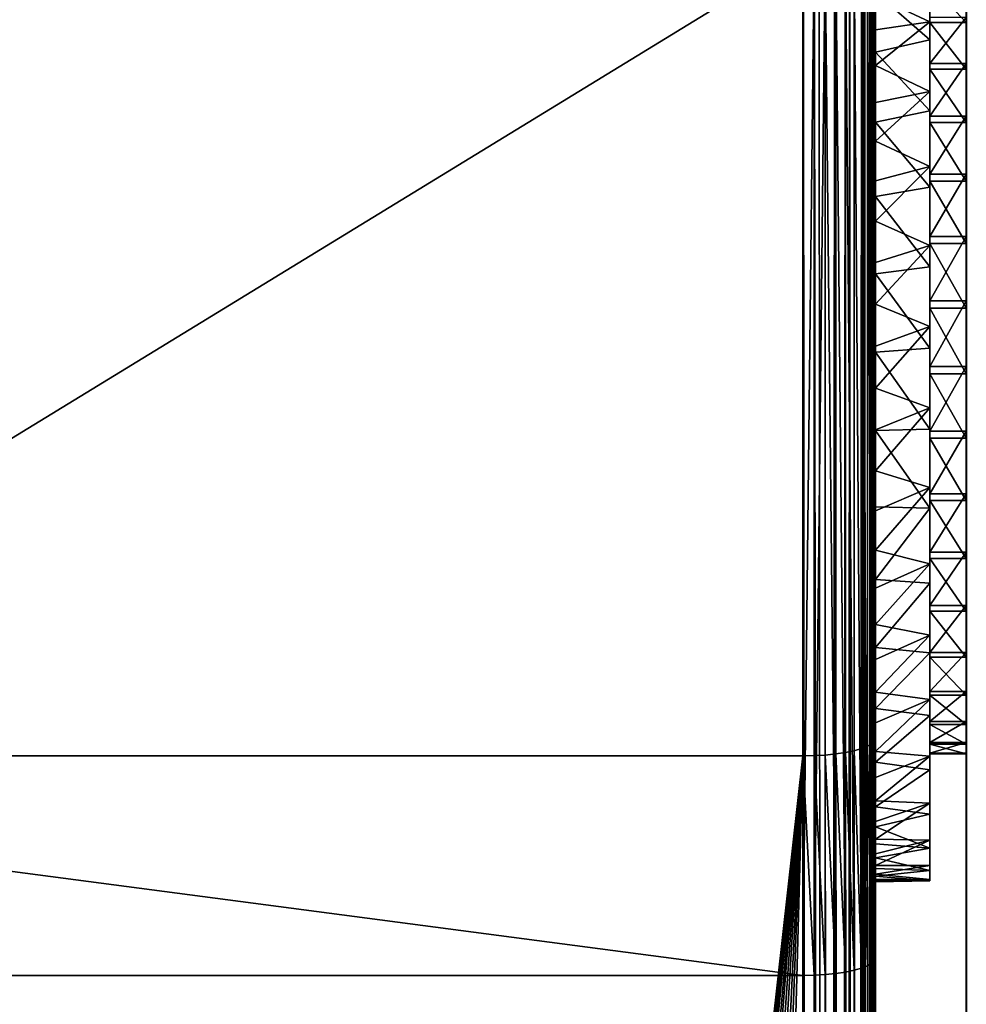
# Model space of a CAD drawing. Extents: x -551 to 551, y -279 to 201.
# Tile 37 of 108: x -525 to -498, y 160 to 187. Entities that reach past the tile are written whole.
import ezdxf

# ---------------------------------------------------------------- set-up
doc = ezdxf.new("R2010")
doc.units = 0
doc.header["$LTSCALE"] = 65.185185
for name, color, linetype in [('107', 7, 'CONTINUOUS'), ('108', 7, 'CONTINUOUS'), ('116', 7, 'CONTINUOUS'), ('117', 7, 'CONTINUOUS'), ('118', 7, 'CONTINUOUS'), ('12', 7, 'CONTINUOUS'), ('141', 7, 'CONTINUOUS'), ('147', 7, 'CONTINUOUS'), ('148', 7, 'CONTINUOUS'), ('16', 7, 'CONTINUOUS'), ('163', 7, 'CONTINUOUS'), ('164', 7, 'CONTINUOUS'), ('165', 7, 'CONTINUOUS'), ('166', 7, 'CONTINUOUS'), ('167', 7, 'CONTINUOUS'), ('173', 7, 'CONTINUOUS'), ('174', 7, 'CONTINUOUS'), ('4', 7, 'CONTINUOUS')]:
    doc.layers.add(name, color=color, linetype=linetype)

msp = doc.modelspace()

# ---------------------------------------------------------------- linework, layer by layer
at = {"layer": '107', "color": 7, "linetype": 'CONTINUOUS'}
for points in [[(-549, 160.922, 5.5), (-549, 189.06, -1.516), (-503, 189.06, -1.516), (-549, 160.922, 5.5)], [(-503, 160.922, 5.5), (-549, 160.922, 5.5), (-503, 189.06, -1.516), (-503, 160.922, 5.5)]]:
    msp.add_3dface(points, dxfattribs=at)
at = {"layer": '108', "color": 7, "linetype": 'CONTINUOUS'}
for points in [[(-519.839, -272.737, 160.001), (-515, -273.073, 160.085), (-549, 199.947, 42.148), (-519.839, -272.737, 160.001)], [(-549, 199.947, 42.148), (-515, -273.073, 160.085), (-503, -177.013, 136.134), (-549, 199.947, 42.148)], [(-524.579, -271.736, 159.751), (-519.839, -272.737, 160.001), (-549, 199.947, 42.148), (-524.579, -271.736, 159.751)], [(-503, 199.947, 42.148), (-549, 199.947, 42.148), (-503, -177.013, 136.134), (-503, 199.947, 42.148)]]:
    msp.add_3dface(points, dxfattribs=at)
at = {"layer": '116', "color": 7, "linetype": 'CONTINUOUS'}
for points in [[(-501, 186.972, 26.378), (-501, 187.9, 25.689), (-501, 199.463, 40.207), (-501, 186.972, 26.378)], [(-501, 185.994, 26.994), (-501, 186.972, 26.378), (-501, 199.463, 40.207), (-501, 185.994, 26.994)], [(-501, 184.971, 27.532), (-501, 185.994, 26.994), (-501, 199.463, 40.207), (-501, 184.971, 27.532)], [(-501, 183.91, 27.99), (-501, 184.971, 27.532), (-501, 199.463, 40.207), (-501, 183.91, 27.99)], [(-501, 182.817, 28.365), (-501, 183.91, 27.99), (-501, 199.463, 40.207), (-501, 182.817, 28.365)], [(-501, -177.497, 134.194), (-501, 182.817, 28.365), (-501, 199.463, 40.207), (-501, -177.497, 134.194)], [(-501, 188.015, 2.404), (-501, 186.354, 1.22), (-501, 189.544, 0.425), (-501, 188.015, 2.404)], [(-501, 181.698, 28.655), (-501, 182.817, 28.365), (-501, -177.497, 134.194), (-501, 181.698, 28.655)], [(-501, 180.561, 28.858), (-501, 181.698, 28.655), (-501, -177.497, 134.194), (-501, 180.561, 28.858)], [(-501, 179.411, 28.972), (-501, 180.561, 28.858), (-501, -177.497, 134.194), (-501, 179.411, 28.972)], [(-501, 178.255, 28.998), (-501, 179.411, 28.972), (-501, -177.497, 134.194), (-501, 178.255, 28.998)], [(-501, 177.101, 28.935), (-501, 178.255, 28.998), (-501, -177.497, 134.194), (-501, 177.101, 28.935)], [(-501, 175.956, 28.783), (-501, 177.101, 28.935), (-501, 167.453, 31.698), (-501, 175.956, 28.783)], [(-501, 167.453, 31.698), (-501, 177.101, 28.935), (-501, -177.497, 134.194), (-501, 167.453, 31.698)], [(-501, 174.825, 28.543), (-501, 175.956, 28.783), (-501, 167.453, 31.698), (-501, 174.825, 28.543)], [(-501, 173.716, 28.217), (-501, 174.825, 28.543), (-501, 167.453, 31.698), (-501, 173.716, 28.217)], [(-501, 172.636, 27.806), (-501, 173.716, 28.217), (-501, 167.453, 31.698), (-501, 172.636, 27.806)], [(-501, 171.59, 27.314), (-501, 172.636, 27.806), (-501, 167.453, 31.698), (-501, 171.59, 27.314)], [(-501, 170.586, 26.742), (-501, 171.59, 27.314), (-501, 167.453, 31.698), (-501, 170.586, 26.742)], [(-501, 169.628, 26.095), (-501, 170.586, 26.742), (-501, 167.453, 31.698), (-501, 169.628, 26.095)], [(-501, 168.723, 25.376), (-501, 169.628, 26.095), (-501, 167.453, 31.698), (-501, 168.723, 25.376)], [(-501, 167.877, 24.59), (-501, 168.723, 25.376), (-501, 167.453, 31.698), (-501, 167.877, 24.59)], [(-501, 167.093, 23.74), (-501, 167.877, 24.59), (-501, 167.453, 31.698), (-501, 167.093, 23.74)], [(-501, 166.377, 22.833), (-501, 167.093, 23.74), (-501, 167.453, 31.698), (-501, 166.377, 22.833)], [(-501, 165.733, 21.874), (-501, 166.377, 22.833), (-501, 167.453, 31.698), (-501, 165.733, 21.874)], [(-501, 165.164, 20.867), (-501, 165.733, 21.874), (-501, 167.453, 31.698), (-501, 165.164, 20.867)], [(-501, 164.675, 19.82), (-501, 165.164, 20.867), (-501, 167.453, 31.698), (-501, 164.675, 19.82)], [(-501, 164.268, 18.739), (-501, 164.675, 19.82), (-501, 167.453, 31.698), (-501, 164.268, 18.739)], [(-501, 163.946, 17.629), (-501, 164.268, 18.739), (-501, 167.453, 31.698), (-501, 163.946, 17.629)], [(-501, -181.368, 118.669), (-501, 167.453, 31.698), (-501, -177.497, 134.194), (-501, -181.368, 118.669)], [(-501, 165.566, 6.403), (-501, 165.016, 7.428), (-501, 161.405, 7.441), (-501, 165.566, 6.403)], [(-501, 165.016, 7.428), (-501, 164.548, 8.492), (-501, 161.405, 7.441), (-501, 165.016, 7.428)], [(-501, 164.548, 8.492), (-501, 164.163, 9.59), (-501, 161.405, 7.441), (-501, 164.548, 8.492)], [(-501, 164.163, 9.59), (-501, 163.864, 10.713), (-501, 161.405, 7.441), (-501, 164.163, 9.59)], [(-501, 163.708, 16.49), (-501, 163.946, 17.629), (-501, 161.405, 7.441), (-501, 163.708, 16.49)], [(-501, 163.864, 10.713), (-501, 163.654, 11.857), (-501, 161.405, 7.441), (-501, 163.864, 10.713)], [(-501, 163.56, 15.337), (-501, 163.708, 16.49), (-501, 161.405, 7.441), (-501, 163.56, 15.337)], [(-501, 163.654, 11.857), (-501, 163.532, 13.014), (-501, 161.405, 7.441), (-501, 163.654, 11.857)], [(-501, 163.501, 14.176), (-501, 163.56, 15.337), (-501, 161.405, 7.441), (-501, 163.501, 14.176)], [(-501, 163.532, 13.014), (-501, 163.501, 14.176), (-501, 161.405, 7.441), (-501, 163.532, 13.014)]]:
    msp.add_3dface(points, dxfattribs=at)
at = {"layer": '117', "color": 7, "linetype": 'CONTINUOUS'}
for points in [[(-501, 163.946, 17.629), (-501, 167.453, 31.698), (-501.025, 167.378, 31.395), (-501, 163.946, 17.629)], [(-501.824, 167.062, 30.128), (-501.586, 161.063, 6.069), (-501.586, 167.111, 30.326), (-501.824, 167.062, 30.128)], [(-501.586, 167.111, 30.326), (-501.382, 161.121, 6.3), (-501.382, 167.169, 30.557), (-501.586, 167.111, 30.326)], [(-501.586, 161.063, 6.069), (-501.382, 161.121, 6.3), (-501.586, 167.111, 30.326), (-501.586, 161.063, 6.069)], [(-501.382, 167.169, 30.557), (-501.218, 161.186, 6.56), (-501.218, 167.234, 30.817), (-501.382, 167.169, 30.557)], [(-501.382, 161.121, 6.3), (-501.218, 161.186, 6.56), (-501.382, 167.169, 30.557), (-501.382, 161.121, 6.3)], [(-501.218, 167.234, 30.817), (-501.098, 161.256, 6.841), (-501.098, 167.304, 31.098), (-501.218, 167.234, 30.817)], [(-501.218, 161.186, 6.56), (-501.098, 161.256, 6.841), (-501.218, 167.234, 30.817), (-501.218, 161.186, 6.56)], [(-501.098, 167.304, 31.098), (-501.025, 161.33, 7.137), (-501.025, 167.378, 31.395), (-501.098, 167.304, 31.098)], [(-501.098, 161.256, 6.841), (-501.025, 161.33, 7.137), (-501.098, 167.304, 31.098), (-501.098, 161.256, 6.841)], [(-501, 161.405, 7.441), (-501, 163.946, 17.629), (-501.025, 167.378, 31.395), (-501, 161.405, 7.441)], [(-501.025, 161.33, 7.137), (-501, 161.405, 7.441), (-501.025, 167.378, 31.395), (-501.025, 161.33, 7.137)], [(-549, 160.922, 5.5), (-503, 160.922, 5.5), (-549, 166.97, 29.758), (-549, 160.922, 5.5)], [(-549, 166.97, 29.758), (-503, 160.922, 5.5), (-503, 166.97, 29.758), (-549, 166.97, 29.758)], [(-503, 166.97, 29.758), (-502.687, 160.927, 5.524), (-502.687, 166.976, 29.781), (-503, 166.97, 29.758)], [(-503, 160.922, 5.5), (-502.687, 160.927, 5.524), (-503, 166.97, 29.758), (-503, 160.922, 5.5)], [(-502.687, 166.976, 29.781), (-502.382, 160.945, 5.595), (-502.382, 166.993, 29.853), (-502.687, 166.976, 29.781)], [(-502.687, 160.927, 5.524), (-502.382, 160.945, 5.595), (-502.687, 166.976, 29.781), (-502.687, 160.927, 5.524)], [(-502.382, 166.993, 29.853), (-502.092, 160.974, 5.712), (-502.092, 167.022, 29.969), (-502.382, 166.993, 29.853)], [(-502.382, 160.945, 5.595), (-502.092, 160.974, 5.712), (-502.382, 166.993, 29.853), (-502.382, 160.945, 5.595)], [(-502.092, 167.022, 29.969), (-501.824, 161.014, 5.871), (-501.824, 167.062, 30.128), (-502.092, 167.022, 29.969)], [(-502.092, 160.974, 5.712), (-501.824, 161.014, 5.871), (-502.092, 167.022, 29.969), (-502.092, 160.974, 5.712)], [(-501.824, 161.014, 5.871), (-501.586, 161.063, 6.069), (-501.824, 167.062, 30.128), (-501.824, 161.014, 5.871)]]:
    msp.add_3dface(points, dxfattribs=at)
at = {"layer": '118', "color": 7, "linetype": 'CONTINUOUS'}
for points in [[(-549, 166.97, 29.758), (-503, 166.97, 29.758), (-549, -244.921, 132.453), (-549, 166.97, 29.758)], [(-549, -244.921, 132.453), (-503, 166.97, 29.758), (-548.654, -249.616, 133.624), (-549, -244.921, 132.453)], [(-548.654, -249.616, 133.624), (-503, 166.97, 29.758), (-547.623, -254.215, 134.771), (-548.654, -249.616, 133.624)], [(-547.623, -254.215, 134.771), (-503, 166.97, 29.758), (-545.928, -258.625, 135.87), (-547.623, -254.215, 134.771)], [(-545.928, -258.625, 135.87), (-503, 166.97, 29.758), (-543.603, -262.757, 136.9), (-545.928, -258.625, 135.87)], [(-543.603, -262.757, 136.9), (-503, 166.97, 29.758), (-540.695, -266.525, 137.84), (-543.603, -262.757, 136.9)], [(-540.695, -266.525, 137.84), (-503, 166.97, 29.758), (-537.265, -269.853, 138.67), (-540.695, -266.525, 137.84)], [(-537.265, -269.853, 138.67), (-503, 166.97, 29.758), (-533.382, -272.674, 139.373), (-537.265, -269.853, 138.67)], [(-533.382, -272.674, 139.373), (-503, 166.97, 29.758), (-529.124, -274.93, 139.935), (-533.382, -272.674, 139.373)], [(-529.124, -274.93, 139.935), (-503, 166.97, 29.758), (-524.579, -276.575, 140.346), (-529.124, -274.93, 139.935)], [(-524.579, -276.575, 140.346), (-503, 166.97, 29.758), (-519.839, -277.575, 140.595), (-524.579, -276.575, 140.346)], [(-519.839, -277.575, 140.595), (-503, 166.97, 29.758), (-515, -277.911, 140.679), (-519.839, -277.575, 140.595)], [(-503, 166.97, 29.758), (-503, -181.852, 116.728), (-515, -277.911, 140.679), (-503, 166.97, 29.758)]]:
    msp.add_3dface(points, dxfattribs=at)
at = {"layer": '12', "color": 7, "linetype": 'CONTINUOUS'}
for points in [[(-498.5, 193.5, 43.5), (-498.5, -193.5, 43.5), (-498.495, -193.497, 43.675), (-498.5, 193.5, 43.5)], [(-498.495, 193.497, 43.675), (-498.5, 193.5, 43.5), (-498.495, -193.497, 43.675), (-498.495, 193.497, 43.675)]]:
    msp.add_3dface(points, dxfattribs=at)
at = {"layer": '141', "color": 7, "linetype": 'CONTINUOUS'}
for points in [[(-503, 199.947, 42.148), (-503, -177.013, 136.134), (-502.687, -177.019, 136.11), (-503, 199.947, 42.148)], [(-502.998, 199.947, 42.148), (-502.687, -177.019, 136.11), (-502.687, 199.941, 42.124), (-502.998, 199.947, 42.148)], [(-502.687, -177.019, 136.11), (-502.382, -177.037, 136.039), (-502.687, 199.941, 42.124), (-502.687, -177.019, 136.11)], [(-502.687, 199.941, 42.124), (-502.382, -177.037, 136.039), (-502.555, 199.934, 42.099), (-502.687, 199.941, 42.124)], [(-502.555, 199.934, 42.099), (-502.382, -177.037, 136.039), (-502.382, 199.923, 42.053), (-502.555, 199.934, 42.099)], [(-502.382, 199.923, 42.053), (-502.382, -177.037, 136.039), (-502.123, 199.898, 41.951), (-502.382, 199.923, 42.053)], [(-502.382, -177.037, 136.039), (-502.091, -177.066, 135.923), (-502.123, 199.898, 41.951), (-502.382, -177.037, 136.039)], [(-502.123, 199.898, 41.951), (-502.091, -177.066, 135.923), (-502.092, 199.894, 41.936), (-502.123, 199.898, 41.951)], [(-502.092, 199.894, 41.936), (-502.091, -177.066, 135.923), (-501.824, 199.854, 41.777), (-502.092, 199.894, 41.936)], [(-502.091, -177.066, 135.923), (-501.824, -177.106, 135.763), (-501.824, 199.854, 41.777), (-502.091, -177.066, 135.923)], [(-501.824, 199.854, 41.777), (-501.824, -177.106, 135.763), (-501.711, 199.833, 41.691), (-501.824, 199.854, 41.777)], [(-501.824, -177.106, 135.763), (-501.585, -177.155, 135.565), (-501.711, 199.833, 41.691), (-501.824, -177.106, 135.763)], [(-501.711, 199.833, 41.691), (-501.585, -177.155, 135.565), (-501.586, 199.805, 41.579), (-501.711, 199.833, 41.691)], [(-501.586, 199.805, 41.579), (-501.585, -177.155, 135.565), (-501.382, 199.747, 41.348), (-501.586, 199.805, 41.579)], [(-501.585, -177.155, 135.565), (-501.381, -177.213, 135.333), (-501.382, 199.747, 41.348), (-501.585, -177.155, 135.565)], [(-501.382, 199.747, 41.348), (-501.381, -177.213, 135.333), (-501.334, 199.73, 41.28), (-501.382, 199.747, 41.348)], [(-501.381, -177.213, 135.333), (-501.217, -177.278, 135.073), (-501.334, 199.73, 41.28), (-501.381, -177.213, 135.333)], [(-501.334, 199.73, 41.28), (-501.217, -177.278, 135.073), (-501.295, 199.716, 41.221), (-501.334, 199.73, 41.28)], [(-501.295, 199.716, 41.221), (-501.217, -177.278, 135.073), (-501.218, 199.682, 41.088), (-501.295, 199.716, 41.221)], [(-501.218, 199.682, 41.088), (-501.217, -177.278, 135.073), (-501.152, 199.648, 40.95), (-501.218, 199.682, 41.088)], [(-501.217, -177.278, 135.073), (-501.097, -177.348, 134.791), (-501.152, 199.648, 40.95), (-501.217, -177.278, 135.073)], [(-501.152, 199.648, 40.95), (-501.097, -177.348, 134.791), (-501.098, 199.612, 40.807), (-501.152, 199.648, 40.95)], [(-501.098, 199.612, 40.807), (-501.097, -177.348, 134.791), (-501.055, 199.576, 40.66), (-501.098, 199.612, 40.807)], [(-501.097, -177.348, 134.791), (-501.024, -177.422, 134.495), (-501.055, 199.576, 40.66), (-501.097, -177.348, 134.791)], [(-501.055, 199.576, 40.66), (-501.024, -177.422, 134.495), (-501.025, 199.538, 40.511), (-501.055, 199.576, 40.66)], [(-501.025, 199.538, 40.511), (-501.024, -177.422, 134.495), (-501.006, 199.501, 40.359), (-501.025, 199.538, 40.511)], [(-501.024, -177.422, 134.495), (-501, -177.497, 134.194), (-501.006, 199.501, 40.359), (-501.024, -177.422, 134.495)], [(-501, -177.497, 134.194), (-501, 199.463, 40.207), (-501.006, 199.501, 40.359), (-501, -177.497, 134.194)]]:
    msp.add_3dface(points, dxfattribs=at)
at = {"layer": '147', "color": 7, "linetype": 'CONTINUOUS'}
for points in [[(-501, 167.453, 31.698), (-501, -181.368, 118.669), (-501.025, -181.444, 118.365), (-501, 167.453, 31.698)], [(-501.025, 167.378, 31.395), (-501, 167.453, 31.698), (-501.025, -181.444, 118.365), (-501.025, 167.378, 31.395)], [(-501.824, 167.062, 30.128), (-501.586, 167.111, 30.326), (-501.587, -181.71, 117.296), (-501.824, 167.062, 30.128)], [(-501.586, 167.111, 30.326), (-501.383, -181.652, 117.528), (-501.587, -181.71, 117.296), (-501.586, 167.111, 30.326)], [(-501.586, 167.111, 30.326), (-501.382, 167.169, 30.557), (-501.383, -181.652, 117.528), (-501.586, 167.111, 30.326)], [(-501.382, 167.169, 30.557), (-501.218, -181.588, 117.787), (-501.383, -181.652, 117.528), (-501.382, 167.169, 30.557)], [(-501.382, 167.169, 30.557), (-501.218, 167.234, 30.817), (-501.218, -181.588, 117.787), (-501.382, 167.169, 30.557)], [(-501.218, 167.234, 30.817), (-501.098, 167.304, 31.098), (-501.098, -181.517, 118.069), (-501.218, 167.234, 30.817)], [(-501.218, 167.234, 30.817), (-501.098, -181.517, 118.069), (-501.218, -181.588, 117.787), (-501.218, 167.234, 30.817)], [(-501.098, 167.304, 31.098), (-501.025, 167.378, 31.395), (-501.098, -181.517, 118.069), (-501.098, 167.304, 31.098)], [(-501.025, 167.378, 31.395), (-501.025, -181.444, 118.365), (-501.098, -181.517, 118.069), (-501.025, 167.378, 31.395)], [(-503, 166.97, 29.758), (-502.687, 166.976, 29.781), (-503, -181.852, 116.728), (-503, 166.97, 29.758)], [(-503, -181.852, 116.728), (-502.687, 166.976, 29.781), (-502.69, -181.846, 116.752), (-503, -181.852, 116.728)], [(-502.687, 166.976, 29.781), (-502.384, -181.828, 116.823), (-502.69, -181.846, 116.752), (-502.687, 166.976, 29.781)], [(-502.687, 166.976, 29.781), (-502.382, 166.993, 29.853), (-502.384, -181.828, 116.823), (-502.687, 166.976, 29.781)], [(-502.382, 166.993, 29.853), (-502.094, -181.799, 116.939), (-502.384, -181.828, 116.823), (-502.382, 166.993, 29.853)], [(-502.382, 166.993, 29.853), (-502.092, 167.022, 29.969), (-502.094, -181.799, 116.939), (-502.382, 166.993, 29.853)], [(-502.092, 167.022, 29.969), (-501.826, -181.76, 117.098), (-502.094, -181.799, 116.939), (-502.092, 167.022, 29.969)], [(-502.092, 167.022, 29.969), (-501.824, 167.062, 30.128), (-501.826, -181.76, 117.098), (-502.092, 167.022, 29.969)], [(-501.824, 167.062, 30.128), (-501.587, -181.71, 117.296), (-501.826, -181.76, 117.098), (-501.824, 167.062, 30.128)]]:
    msp.add_3dface(points, dxfattribs=at)
at = {"layer": '148', "color": 7, "linetype": 'CONTINUOUS'}
for points in [[(-501.097, 189.395, -0.173), (-501.098, 161.256, 6.841), (-501.217, 189.325, -0.454), (-501.097, 189.395, -0.173)], [(-501.025, 161.33, 7.137), (-501.098, 161.256, 6.841), (-501.097, 189.395, -0.173), (-501.025, 161.33, 7.137)], [(-501.024, 189.469, 0.124), (-501.025, 161.33, 7.137), (-501.097, 189.395, -0.173), (-501.024, 189.469, 0.124)], [(-501, 189.544, 0.425), (-501, 186.354, 1.22), (-501.025, 161.33, 7.137), (-501, 189.544, 0.425)], [(-501, 189.544, 0.425), (-501.025, 161.33, 7.137), (-501.024, 189.469, 0.124), (-501, 189.544, 0.425)], [(-502.091, 189.113, -1.304), (-502.092, 160.974, 5.712), (-502.382, 189.084, -1.421), (-502.091, 189.113, -1.304)], [(-501.824, 161.014, 5.871), (-502.092, 160.974, 5.712), (-502.091, 189.113, -1.304), (-501.824, 161.014, 5.871)], [(-501.824, 189.153, -1.144), (-501.824, 161.014, 5.871), (-502.091, 189.113, -1.304), (-501.824, 189.153, -1.144)], [(-501.585, 189.202, -0.946), (-501.586, 161.063, 6.069), (-501.824, 189.153, -1.144), (-501.585, 189.202, -0.946)], [(-501.586, 161.063, 6.069), (-501.824, 161.014, 5.871), (-501.824, 189.153, -1.144), (-501.586, 161.063, 6.069)], [(-501.382, 161.121, 6.3), (-501.586, 161.063, 6.069), (-501.585, 189.202, -0.946), (-501.382, 161.121, 6.3)], [(-501.381, 189.26, -0.714), (-501.382, 161.121, 6.3), (-501.585, 189.202, -0.946), (-501.381, 189.26, -0.714)], [(-501.218, 161.186, 6.56), (-501.382, 161.121, 6.3), (-501.381, 189.26, -0.714), (-501.218, 161.186, 6.56)], [(-501.217, 189.325, -0.454), (-501.218, 161.186, 6.56), (-501.381, 189.26, -0.714), (-501.217, 189.325, -0.454)], [(-501.098, 161.256, 6.841), (-501.218, 161.186, 6.56), (-501.217, 189.325, -0.454), (-501.098, 161.256, 6.841)], [(-503, 160.922, 5.5), (-503, 189.06, -1.516), (-502.687, 189.066, -1.492), (-503, 160.922, 5.5)], [(-502.687, 160.927, 5.524), (-503, 160.922, 5.5), (-502.687, 189.066, -1.492), (-502.687, 160.927, 5.524)], [(-502.382, 160.945, 5.595), (-502.687, 160.927, 5.524), (-502.382, 189.084, -1.421), (-502.382, 160.945, 5.595)], [(-502.382, 189.084, -1.421), (-502.687, 160.927, 5.524), (-502.687, 189.066, -1.492), (-502.382, 189.084, -1.421)], [(-502.092, 160.974, 5.712), (-502.382, 160.945, 5.595), (-502.382, 189.084, -1.421), (-502.092, 160.974, 5.712)], [(-501, 186.354, 1.22), (-501, 165.566, 6.403), (-501.025, 161.33, 7.137), (-501, 186.354, 1.22)], [(-501, 165.566, 6.403), (-501, 161.405, 7.441), (-501.025, 161.33, 7.137), (-501, 165.566, 6.403)]]:
    msp.add_3dface(points, dxfattribs=at)
at = {"layer": '16', "color": 7, "linetype": 'CONTINUOUS'}
for points in [[(-498.5, -193.5, 2), (-498.5, 193.5, 2), (-498.496, 193.498, 1.867), (-498.5, -193.5, 2)], [(-498.5, -193.5, 2), (-498.496, 193.498, 1.867), (-498.496, -193.498, 1.867), (-498.5, -193.5, 2)]]:
    msp.add_3dface(points, dxfattribs=at)
at = {"layer": '163', "color": 7, "linetype": 'CONTINUOUS'}
for points in [[(-501, 165.566, 6.403), (-501, 186.354, 1.22), (-501, 166.796, 4.619), (-501, 165.566, 6.403)], [(-501, 166.796, 4.619), (-501, 186.354, 1.22), (-501, 168.27, 3.03), (-501, 166.796, 4.619)], [(-501, 168.27, 3.03), (-501, 186.354, 1.22), (-501, 169.958, 1.67), (-501, 168.27, 3.03)], [(-501, 169.958, 1.67), (-501, 186.354, 1.22), (-501, 171.824, 0.568), (-501, 169.958, 1.67)], [(-501, 171.824, 0.568), (-501, 186.354, 1.22), (-501, 173.829, -0.254), (-501, 171.824, 0.568)], [(-501, 173.829, -0.254), (-501, 186.354, 1.22), (-501, 175.932, -0.779), (-501, 173.829, -0.254)], [(-501, 175.932, -0.779), (-501, 186.354, 1.22), (-501, 178.089, -0.994), (-501, 175.932, -0.779)], [(-501, 178.089, -0.994), (-501, 186.354, 1.22), (-501, 180.254, -0.897), (-501, 178.089, -0.994)], [(-501, 180.254, -0.897), (-501, 186.354, 1.22), (-501, 182.383, -0.489), (-501, 180.254, -0.897)], [(-501, 182.383, -0.489), (-501, 186.354, 1.22), (-501, 184.43, 0.222), (-501, 182.383, -0.489)]]:
    msp.add_3dface(points, dxfattribs=at)
at = {"layer": '164', "color": 7, "linetype": 'CONTINUOUS'}
for points in [[(-498.5, 168.747, 20.094), (-498.5, 167.914, 18.493), (-498.5, 189.972, 14.802), (-498.5, 168.747, 20.094)], [(-498.5, 189.972, 14.802), (-498.5, 167.914, 18.493), (-498.5, 189.956, 12.998), (-498.5, 189.972, 14.802)], [(-498.5, 189.705, 16.587), (-498.5, 168.747, 20.094), (-498.5, 189.972, 14.802), (-498.5, 189.705, 16.587)], [(-498.5, 167.342, 16.782), (-498.5, 189.658, 11.218), (-498.5, 189.956, 12.998), (-498.5, 167.342, 16.782)], [(-498.5, 167.914, 18.493), (-498.5, 167.342, 16.782), (-498.5, 189.956, 12.998), (-498.5, 167.914, 18.493)], [(-498.5, 169.821, 21.545), (-498.5, 168.747, 20.094), (-498.5, 189.705, 16.587), (-498.5, 169.821, 21.545)], [(-498.5, 189.163, 18.308), (-498.5, 169.821, 21.545), (-498.5, 189.705, 16.587), (-498.5, 189.163, 18.308)], [(-498.5, 189.086, 9.507), (-498.5, 189.658, 11.218), (-498.5, 167.044, 15.002), (-498.5, 189.086, 9.507)], [(-498.5, 167.044, 15.002), (-498.5, 189.658, 11.218), (-498.5, 167.342, 16.782), (-498.5, 167.044, 15.002)], [(-498.5, 171.108, 22.81), (-498.5, 169.821, 21.545), (-498.5, 189.163, 18.308), (-498.5, 171.108, 22.81)], [(-498.5, 188.357, 19.923), (-498.5, 171.108, 22.81), (-498.5, 189.163, 18.308), (-498.5, 188.357, 19.923)], [(-498.5, 188.253, 7.906), (-498.5, 189.086, 9.507), (-498.5, 167.028, 13.198), (-498.5, 188.253, 7.906)], [(-498.5, 167.028, 13.198), (-498.5, 189.086, 9.507), (-498.5, 167.044, 15.002), (-498.5, 167.028, 13.198)], [(-498.5, 172.577, 23.857), (-498.5, 171.108, 22.81), (-498.5, 188.357, 19.923), (-498.5, 172.577, 23.857)], [(-498.5, 187.31, 21.392), (-498.5, 172.577, 23.857), (-498.5, 188.357, 19.923), (-498.5, 187.31, 21.392)], [(-498.5, 187.179, 6.455), (-498.5, 188.253, 7.906), (-498.5, 167.295, 11.413), (-498.5, 187.179, 6.455)], [(-498.5, 167.295, 11.413), (-498.5, 188.253, 7.906), (-498.5, 167.028, 13.198), (-498.5, 167.295, 11.413)], [(-498.5, 174.192, 24.663), (-498.5, 172.577, 23.857), (-498.5, 187.31, 21.392), (-498.5, 174.192, 24.663)], [(-498.5, 186.045, 22.679), (-498.5, 174.192, 24.663), (-498.5, 187.31, 21.392), (-498.5, 186.045, 22.679)], [(-498.5, 185.892, 5.19), (-498.5, 187.179, 6.455), (-498.5, 167.837, 9.692), (-498.5, 185.892, 5.19)], [(-498.5, 167.837, 9.692), (-498.5, 187.179, 6.455), (-498.5, 167.295, 11.413), (-498.5, 167.837, 9.692)], [(-498.5, 175.913, 25.205), (-498.5, 174.192, 24.663), (-498.5, 186.045, 22.679), (-498.5, 175.913, 25.205)], [(-498.5, 184.594, 23.753), (-498.5, 175.913, 25.205), (-498.5, 186.045, 22.679), (-498.5, 184.594, 23.753)], [(-498.5, 184.423, 4.143), (-498.5, 185.892, 5.19), (-498.5, 168.643, 8.077), (-498.5, 184.423, 4.143)], [(-498.5, 168.643, 8.077), (-498.5, 185.892, 5.19), (-498.5, 167.837, 9.692), (-498.5, 168.643, 8.077)], [(-498.5, 177.698, 25.472), (-498.5, 175.913, 25.205), (-498.5, 184.594, 23.753), (-498.5, 177.698, 25.472)], [(-498.5, 182.993, 24.586), (-498.5, 177.698, 25.472), (-498.5, 184.594, 23.753), (-498.5, 182.993, 24.586)], [(-498.5, 182.808, 3.337), (-498.5, 184.423, 4.143), (-498.5, 169.69, 6.608), (-498.5, 182.808, 3.337)], [(-498.5, 169.69, 6.608), (-498.5, 184.423, 4.143), (-498.5, 168.643, 8.077), (-498.5, 169.69, 6.608)], [(-498.5, 179.502, 25.456), (-498.5, 177.698, 25.472), (-498.5, 182.993, 24.586), (-498.5, 179.502, 25.456)], [(-498.5, 181.282, 25.158), (-498.5, 179.502, 25.456), (-498.5, 182.993, 24.586), (-498.5, 181.282, 25.158)], [(-498.5, 181.087, 2.795), (-498.5, 182.808, 3.337), (-498.5, 170.955, 5.321), (-498.5, 181.087, 2.795)], [(-498.5, 170.955, 5.321), (-498.5, 182.808, 3.337), (-498.5, 169.69, 6.608), (-498.5, 170.955, 5.321)], [(-498.5, 179.302, 2.528), (-498.5, 181.087, 2.795), (-498.5, 172.406, 4.247), (-498.5, 179.302, 2.528)], [(-498.5, 172.406, 4.247), (-498.5, 181.087, 2.795), (-498.5, 170.955, 5.321), (-498.5, 172.406, 4.247)], [(-498.5, 177.498, 2.544), (-498.5, 179.302, 2.528), (-498.5, 174.007, 3.414), (-498.5, 177.498, 2.544)], [(-498.5, 174.007, 3.414), (-498.5, 179.302, 2.528), (-498.5, 172.406, 4.247), (-498.5, 174.007, 3.414)], [(-498.5, 175.718, 2.842), (-498.5, 177.498, 2.544), (-498.5, 174.007, 3.414), (-498.5, 175.718, 2.842)]]:
    msp.add_3dface(points, dxfattribs=at)
at = {"layer": '165', "color": 7, "linetype": 'CONTINUOUS'}
for points in [[(-498.5, 186.045, 22.679), (-498.5, 187.31, 21.392), (-499.5, 186.045, 22.679), (-498.5, 186.045, 22.679)], [(-499.5, 186.045, 22.679), (-498.5, 187.31, 21.392), (-499.5, 187.31, 21.392), (-499.5, 186.045, 22.679)], [(-498.5, 184.594, 23.753), (-498.5, 186.045, 22.679), (-499.5, 184.594, 23.753), (-498.5, 184.594, 23.753)], [(-499.5, 184.594, 23.753), (-498.5, 186.045, 22.679), (-499.5, 186.045, 22.679), (-499.5, 184.594, 23.753)], [(-498.5, 182.993, 24.586), (-498.5, 184.594, 23.753), (-499.5, 182.993, 24.586), (-498.5, 182.993, 24.586)], [(-499.5, 182.993, 24.586), (-498.5, 184.594, 23.753), (-499.5, 184.594, 23.753), (-499.5, 182.993, 24.586)], [(-498.5, 181.282, 25.158), (-498.5, 182.993, 24.586), (-499.5, 181.282, 25.158), (-498.5, 181.282, 25.158)], [(-499.5, 181.282, 25.158), (-498.5, 182.993, 24.586), (-499.5, 182.993, 24.586), (-499.5, 181.282, 25.158)], [(-498.5, 179.502, 25.456), (-498.5, 181.282, 25.158), (-499.5, 179.502, 25.456), (-498.5, 179.502, 25.456)], [(-499.5, 179.502, 25.456), (-498.5, 181.282, 25.158), (-499.5, 181.282, 25.158), (-499.5, 179.502, 25.456)], [(-498.5, 177.698, 25.472), (-498.5, 179.502, 25.456), (-499.5, 177.698, 25.472), (-498.5, 177.698, 25.472)], [(-499.5, 177.698, 25.472), (-498.5, 179.502, 25.456), (-499.5, 179.502, 25.456), (-499.5, 177.698, 25.472)], [(-498.5, 175.913, 25.205), (-498.5, 177.698, 25.472), (-499.5, 175.913, 25.205), (-498.5, 175.913, 25.205)], [(-499.5, 175.913, 25.205), (-498.5, 177.698, 25.472), (-499.5, 177.698, 25.472), (-499.5, 175.913, 25.205)], [(-498.5, 174.192, 24.663), (-498.5, 175.913, 25.205), (-499.5, 174.192, 24.663), (-498.5, 174.192, 24.663)], [(-499.5, 174.192, 24.663), (-498.5, 175.913, 25.205), (-499.5, 175.913, 25.205), (-499.5, 174.192, 24.663)], [(-498.5, 172.577, 23.857), (-498.5, 174.192, 24.663), (-499.5, 172.577, 23.857), (-498.5, 172.577, 23.857)], [(-499.5, 172.577, 23.857), (-498.5, 174.192, 24.663), (-499.5, 174.192, 24.663), (-499.5, 172.577, 23.857)], [(-498.5, 171.108, 22.81), (-498.5, 172.577, 23.857), (-499.5, 171.108, 22.81), (-498.5, 171.108, 22.81)], [(-499.5, 171.108, 22.81), (-498.5, 172.577, 23.857), (-499.5, 172.577, 23.857), (-499.5, 171.108, 22.81)], [(-498.5, 169.821, 21.545), (-498.5, 171.108, 22.81), (-499.5, 169.821, 21.545), (-498.5, 169.821, 21.545)], [(-499.5, 169.821, 21.545), (-498.5, 171.108, 22.81), (-499.5, 171.108, 22.81), (-499.5, 169.821, 21.545)], [(-498.5, 168.747, 20.094), (-498.5, 169.821, 21.545), (-499.5, 168.747, 20.094), (-498.5, 168.747, 20.094)], [(-499.5, 168.747, 20.094), (-498.5, 169.821, 21.545), (-499.5, 169.821, 21.545), (-499.5, 168.747, 20.094)], [(-498.5, 167.914, 18.493), (-498.5, 168.747, 20.094), (-499.5, 167.914, 18.493), (-498.5, 167.914, 18.493)], [(-499.5, 167.914, 18.493), (-498.5, 168.747, 20.094), (-499.5, 168.747, 20.094), (-499.5, 167.914, 18.493)], [(-498.5, 167.342, 16.782), (-498.5, 167.914, 18.493), (-499.5, 167.342, 16.782), (-498.5, 167.342, 16.782)], [(-499.5, 167.342, 16.782), (-498.5, 167.914, 18.493), (-499.5, 167.914, 18.493), (-499.5, 167.342, 16.782)]]:
    msp.add_3dface(points, dxfattribs=at)
at = {"layer": '166', "color": 7, "linetype": 'CONTINUOUS'}
for points in [[(-499.5, 186.045, 22.679), (-499.5, 187.31, 21.392), (-499.5, 191.637, 21.239), (-499.5, 186.045, 22.679)], [(-499.5, 190.412, 23.117), (-499.5, 186.045, 22.679), (-499.5, 191.637, 21.239), (-499.5, 190.412, 23.117)], [(-499.5, 188.253, 7.906), (-499.5, 187.179, 6.455), (-499.5, 191.338, 6.242), (-499.5, 188.253, 7.906)], [(-499.5, 191.338, 6.242), (-499.5, 187.179, 6.455), (-499.5, 190.039, 4.416), (-499.5, 191.338, 6.242)], [(-499.5, 181.282, 25.158), (-499.5, 182.993, 24.586), (-499.5, 190.412, 23.117), (-499.5, 181.282, 25.158)], [(-499.5, 172.263, 27.642), (-499.5, 181.282, 25.158), (-499.5, 190.412, 23.117), (-499.5, 172.263, 27.642)], [(-499.5, 182.993, 24.586), (-499.5, 184.594, 23.753), (-499.5, 190.412, 23.117), (-499.5, 182.993, 24.586)], [(-499.5, 184.594, 23.753), (-499.5, 186.045, 22.679), (-499.5, 190.412, 23.117), (-499.5, 184.594, 23.753)], [(-499.5, 188.92, 24.79), (-499.5, 172.263, 27.642), (-499.5, 190.412, 23.117), (-499.5, 188.92, 24.79)], [(-499.5, 185.892, 5.19), (-499.5, 184.423, 4.143), (-499.5, 190.039, 4.416), (-499.5, 185.892, 5.19)], [(-499.5, 190.039, 4.416), (-499.5, 184.423, 4.143), (-499.5, 188.481, 2.803), (-499.5, 190.039, 4.416)], [(-499.5, 187.179, 6.455), (-499.5, 185.892, 5.19), (-499.5, 190.039, 4.416), (-499.5, 187.179, 6.455)], [(-499.5, 174.365, 28.419), (-499.5, 172.263, 27.642), (-499.5, 188.92, 24.79), (-499.5, 174.365, 28.419)], [(-499.5, 187.195, 26.223), (-499.5, 174.365, 28.419), (-499.5, 188.92, 24.79), (-499.5, 187.195, 26.223)], [(-499.5, 184.423, 4.143), (-499.5, 182.808, 3.337), (-499.5, 188.481, 2.803), (-499.5, 184.423, 4.143)], [(-499.5, 188.481, 2.803), (-499.5, 182.808, 3.337), (-499.5, 186.701, 1.44), (-499.5, 188.481, 2.803)], [(-499.5, 176.561, 28.874), (-499.5, 174.365, 28.419), (-499.5, 187.195, 26.223), (-499.5, 176.561, 28.874)], [(-499.5, 185.277, 27.382), (-499.5, 176.561, 28.874), (-499.5, 187.195, 26.223), (-499.5, 185.277, 27.382)], [(-499.5, 179.302, 2.528), (-499.5, 177.498, 2.544), (-499.5, 186.701, 1.44), (-499.5, 179.302, 2.528)], [(-499.5, 186.701, 1.44), (-499.5, 177.498, 2.544), (-499.5, 184.737, 0.358), (-499.5, 186.701, 1.44)], [(-499.5, 181.087, 2.795), (-499.5, 179.302, 2.528), (-499.5, 186.701, 1.44), (-499.5, 181.087, 2.795)], [(-499.5, 182.808, 3.337), (-499.5, 181.087, 2.795), (-499.5, 186.701, 1.44), (-499.5, 182.808, 3.337)], [(-499.5, 178.799, 28.997), (-499.5, 176.561, 28.874), (-499.5, 185.277, 27.382), (-499.5, 178.799, 28.997)], [(-499.5, 183.206, 28.243), (-499.5, 178.799, 28.997), (-499.5, 185.277, 27.382), (-499.5, 183.206, 28.243)], [(-499.5, 177.498, 2.544), (-499.5, 175.718, 2.842), (-499.5, 184.737, 0.358), (-499.5, 177.498, 2.544)], [(-499.5, 184.737, 0.358), (-499.5, 175.718, 2.842), (-499.5, 166.588, 4.883), (-499.5, 184.737, 0.358)], [(-499.5, 182.635, -0.419), (-499.5, 184.737, 0.358), (-499.5, 168.08, 3.21), (-499.5, 182.635, -0.419)], [(-499.5, 168.08, 3.21), (-499.5, 184.737, 0.358), (-499.5, 166.588, 4.883), (-499.5, 168.08, 3.21)], [(-499.5, 181.031, 28.785), (-499.5, 178.799, 28.997), (-499.5, 183.206, 28.243), (-499.5, 181.031, 28.785)], [(-499.5, 180.439, -0.874), (-499.5, 182.635, -0.419), (-499.5, 169.805, 1.777), (-499.5, 180.439, -0.874)], [(-499.5, 169.805, 1.777), (-499.5, 182.635, -0.419), (-499.5, 168.08, 3.21), (-499.5, 169.805, 1.777)], [(-499.5, 179.502, 25.456), (-499.5, 181.282, 25.158), (-499.5, 172.263, 27.642), (-499.5, 179.502, 25.456)], [(-499.5, 178.201, -0.997), (-499.5, 180.439, -0.874), (-499.5, 171.723, 0.618), (-499.5, 178.201, -0.997)], [(-499.5, 171.723, 0.618), (-499.5, 180.439, -0.874), (-499.5, 169.805, 1.777), (-499.5, 171.723, 0.618)], [(-499.5, 177.698, 25.472), (-499.5, 179.502, 25.456), (-499.5, 170.299, 26.56), (-499.5, 177.698, 25.472)], [(-499.5, 170.299, 26.56), (-499.5, 179.502, 25.456), (-499.5, 172.263, 27.642), (-499.5, 170.299, 26.56)], [(-499.5, 175.969, -0.785), (-499.5, 178.201, -0.997), (-499.5, 173.794, -0.243), (-499.5, 175.969, -0.785)], [(-499.5, 173.794, -0.243), (-499.5, 178.201, -0.997), (-499.5, 171.723, 0.618), (-499.5, 173.794, -0.243)], [(-499.5, 175.913, 25.205), (-499.5, 177.698, 25.472), (-499.5, 170.299, 26.56), (-499.5, 175.913, 25.205)], [(-499.5, 174.192, 24.663), (-499.5, 175.913, 25.205), (-499.5, 170.299, 26.56), (-499.5, 174.192, 24.663)], [(-499.5, 175.718, 2.842), (-499.5, 174.007, 3.414), (-499.5, 166.588, 4.883), (-499.5, 175.718, 2.842)], [(-499.5, 172.577, 23.857), (-499.5, 174.192, 24.663), (-499.5, 168.519, 25.197), (-499.5, 172.577, 23.857)], [(-499.5, 168.519, 25.197), (-499.5, 174.192, 24.663), (-499.5, 170.299, 26.56), (-499.5, 168.519, 25.197)], [(-499.5, 174.007, 3.414), (-499.5, 172.406, 4.247), (-499.5, 166.588, 4.883), (-499.5, 174.007, 3.414)], [(-499.5, 171.108, 22.81), (-499.5, 172.577, 23.857), (-499.5, 166.961, 23.584), (-499.5, 171.108, 22.81)], [(-499.5, 166.961, 23.584), (-499.5, 172.577, 23.857), (-499.5, 168.519, 25.197), (-499.5, 166.961, 23.584)], [(-499.5, 172.406, 4.247), (-499.5, 170.955, 5.321), (-499.5, 166.588, 4.883), (-499.5, 172.406, 4.247)], [(-499.5, 169.821, 21.545), (-499.5, 171.108, 22.81), (-499.5, 166.961, 23.584), (-499.5, 169.821, 21.545)], [(-499.5, 170.955, 5.321), (-499.5, 169.69, 6.608), (-499.5, 165.363, 6.761), (-499.5, 170.955, 5.321)], [(-499.5, 166.588, 4.883), (-499.5, 170.955, 5.321), (-499.5, 165.363, 6.761), (-499.5, 166.588, 4.883)], [(-499.5, 168.747, 20.094), (-499.5, 169.821, 21.545), (-499.5, 165.662, 21.758), (-499.5, 168.747, 20.094)], [(-499.5, 165.662, 21.758), (-499.5, 169.821, 21.545), (-499.5, 166.961, 23.584), (-499.5, 165.662, 21.758)], [(-499.5, 169.69, 6.608), (-499.5, 168.643, 8.077), (-499.5, 164.43, 8.799), (-499.5, 169.69, 6.608)], [(-499.5, 165.363, 6.761), (-499.5, 169.69, 6.608), (-499.5, 164.43, 8.799), (-499.5, 165.363, 6.761)], [(-499.5, 167.914, 18.493), (-499.5, 168.747, 20.094), (-499.5, 164.649, 19.758), (-499.5, 167.914, 18.493)], [(-499.5, 164.649, 19.758), (-499.5, 168.747, 20.094), (-499.5, 165.662, 21.758), (-499.5, 164.649, 19.758)], [(-499.5, 168.643, 8.077), (-499.5, 167.837, 9.692), (-499.5, 164.43, 8.799), (-499.5, 168.643, 8.077)], [(-499.5, 167.342, 16.782), (-499.5, 167.914, 18.493), (-499.5, 163.946, 17.629), (-499.5, 167.342, 16.782)], [(-499.5, 163.946, 17.629), (-499.5, 167.914, 18.493), (-499.5, 164.649, 19.758), (-499.5, 163.946, 17.629)], [(-499.5, 167.837, 9.692), (-499.5, 167.295, 11.413), (-499.5, 163.812, 10.955), (-499.5, 167.837, 9.692)], [(-499.5, 164.43, 8.799), (-499.5, 167.837, 9.692), (-499.5, 163.812, 10.955), (-499.5, 164.43, 8.799)], [(-499.5, 167.044, 15.002), (-499.5, 167.342, 16.782), (-499.5, 163.567, 15.419), (-499.5, 167.044, 15.002)], [(-499.5, 163.567, 15.419), (-499.5, 167.342, 16.782), (-499.5, 163.946, 17.629), (-499.5, 163.567, 15.419)], [(-499.5, 167.295, 11.413), (-499.5, 167.028, 13.198), (-499.5, 163.523, 13.178), (-499.5, 167.295, 11.413)], [(-499.5, 163.812, 10.955), (-499.5, 167.295, 11.413), (-499.5, 163.523, 13.178), (-499.5, 163.812, 10.955)], [(-499.5, 167.028, 13.198), (-499.5, 167.044, 15.002), (-499.5, 163.567, 15.419), (-499.5, 167.028, 13.198)], [(-499.5, 163.523, 13.178), (-499.5, 167.028, 13.198), (-499.5, 163.567, 15.419), (-499.5, 163.523, 13.178)]]:
    msp.add_3dface(points, dxfattribs=at)
at = {"layer": '167', "color": 7, "linetype": 'CONTINUOUS'}
for points in [[(-501, 187.9, 25.689), (-499.5, 187.195, 26.223), (-499.5, 188.92, 24.79), (-501, 187.9, 25.689)], [(-501, 187.9, 25.689), (-501, 186.972, 26.378), (-499.5, 187.195, 26.223), (-501, 187.9, 25.689)], [(-501, 186.972, 26.378), (-501, 185.994, 26.994), (-499.5, 187.195, 26.223), (-501, 186.972, 26.378)], [(-501, 185.994, 26.994), (-499.5, 185.277, 27.382), (-499.5, 187.195, 26.223), (-501, 185.994, 26.994)], [(-501, 185.994, 26.994), (-501, 184.971, 27.532), (-499.5, 185.277, 27.382), (-501, 185.994, 26.994)], [(-501, 184.971, 27.532), (-501, 183.91, 27.99), (-499.5, 185.277, 27.382), (-501, 184.971, 27.532)], [(-501, 183.91, 27.99), (-499.5, 183.206, 28.243), (-499.5, 185.277, 27.382), (-501, 183.91, 27.99)], [(-501, 183.91, 27.99), (-501, 182.817, 28.365), (-499.5, 183.206, 28.243), (-501, 183.91, 27.99)], [(-501, 182.817, 28.365), (-501, 181.698, 28.655), (-499.5, 183.206, 28.243), (-501, 182.817, 28.365)], [(-501, 181.698, 28.655), (-499.5, 181.031, 28.785), (-499.5, 183.206, 28.243), (-501, 181.698, 28.655)], [(-501, 181.698, 28.655), (-501, 180.561, 28.858), (-499.5, 181.031, 28.785), (-501, 181.698, 28.655)], [(-501, 180.561, 28.858), (-501, 179.411, 28.972), (-499.5, 181.031, 28.785), (-501, 180.561, 28.858)], [(-501, 179.411, 28.972), (-499.5, 178.799, 28.997), (-499.5, 181.031, 28.785), (-501, 179.411, 28.972)], [(-501, 179.411, 28.972), (-501, 178.255, 28.998), (-499.5, 178.799, 28.997), (-501, 179.411, 28.972)], [(-501, 178.255, 28.998), (-501, 177.101, 28.935), (-499.5, 178.799, 28.997), (-501, 178.255, 28.998)], [(-501, 177.101, 28.935), (-499.5, 176.561, 28.874), (-499.5, 178.799, 28.997), (-501, 177.101, 28.935)], [(-501, 177.101, 28.935), (-501, 175.956, 28.783), (-499.5, 176.561, 28.874), (-501, 177.101, 28.935)], [(-501, 175.956, 28.783), (-501, 174.825, 28.543), (-499.5, 176.561, 28.874), (-501, 175.956, 28.783)], [(-501, 174.825, 28.543), (-499.5, 174.365, 28.419), (-499.5, 176.561, 28.874), (-501, 174.825, 28.543)], [(-501, 174.825, 28.543), (-501, 173.716, 28.217), (-499.5, 174.365, 28.419), (-501, 174.825, 28.543)], [(-501, 173.716, 28.217), (-501, 172.636, 27.806), (-499.5, 174.365, 28.419), (-501, 173.716, 28.217)], [(-501, 172.636, 27.806), (-499.5, 172.263, 27.642), (-499.5, 174.365, 28.419), (-501, 172.636, 27.806)], [(-501, 172.636, 27.806), (-501, 171.59, 27.314), (-499.5, 172.263, 27.642), (-501, 172.636, 27.806)], [(-501, 171.59, 27.314), (-501, 170.586, 26.742), (-499.5, 172.263, 27.642), (-501, 171.59, 27.314)], [(-501, 170.586, 26.742), (-499.5, 170.299, 26.56), (-499.5, 172.263, 27.642), (-501, 170.586, 26.742)], [(-501, 170.586, 26.742), (-501, 169.628, 26.095), (-499.5, 170.299, 26.56), (-501, 170.586, 26.742)], [(-501, 169.628, 26.095), (-501, 168.723, 25.376), (-499.5, 170.299, 26.56), (-501, 169.628, 26.095)], [(-501, 168.723, 25.376), (-499.5, 168.519, 25.197), (-499.5, 170.299, 26.56), (-501, 168.723, 25.376)], [(-501, 168.723, 25.376), (-501, 167.877, 24.59), (-499.5, 168.519, 25.197), (-501, 168.723, 25.376)], [(-501, 167.877, 24.59), (-501, 167.093, 23.74), (-499.5, 168.519, 25.197), (-501, 167.877, 24.59)], [(-501, 167.093, 23.74), (-499.5, 166.961, 23.584), (-499.5, 168.519, 25.197), (-501, 167.093, 23.74)], [(-501, 167.093, 23.74), (-501, 166.377, 22.833), (-499.5, 166.961, 23.584), (-501, 167.093, 23.74)], [(-501, 166.377, 22.833), (-501, 165.733, 21.874), (-499.5, 166.961, 23.584), (-501, 166.377, 22.833)], [(-501, 165.733, 21.874), (-499.5, 165.662, 21.758), (-499.5, 166.961, 23.584), (-501, 165.733, 21.874)], [(-501, 165.733, 21.874), (-501, 165.164, 20.867), (-499.5, 165.662, 21.758), (-501, 165.733, 21.874)], [(-501, 165.164, 20.867), (-501, 164.675, 19.82), (-499.5, 165.662, 21.758), (-501, 165.164, 20.867)], [(-501, 164.675, 19.82), (-499.5, 164.649, 19.758), (-499.5, 165.662, 21.758), (-501, 164.675, 19.82)], [(-501, 164.675, 19.82), (-501, 164.268, 18.739), (-499.5, 164.649, 19.758), (-501, 164.675, 19.82)], [(-501, 164.268, 18.739), (-501, 163.946, 17.629), (-499.5, 164.649, 19.758), (-501, 164.268, 18.739)], [(-501, 163.946, 17.629), (-499.5, 163.946, 17.629), (-499.5, 164.649, 19.758), (-501, 163.946, 17.629)]]:
    msp.add_3dface(points, dxfattribs=at)
at = {"layer": '173', "color": 7, "linetype": 'CONTINUOUS'}
for points in [[(-498.5, 188.253, 7.906), (-498.5, 187.179, 6.455), (-499.5, 188.253, 7.906), (-498.5, 188.253, 7.906)], [(-498.5, 187.179, 6.455), (-499.5, 187.179, 6.455), (-499.5, 188.253, 7.906), (-498.5, 187.179, 6.455)], [(-498.5, 187.179, 6.455), (-498.5, 185.892, 5.19), (-499.5, 187.179, 6.455), (-498.5, 187.179, 6.455)], [(-498.5, 185.892, 5.19), (-499.5, 185.892, 5.19), (-499.5, 187.179, 6.455), (-498.5, 185.892, 5.19)], [(-498.5, 185.892, 5.19), (-498.5, 184.423, 4.143), (-499.5, 185.892, 5.19), (-498.5, 185.892, 5.19)], [(-498.5, 184.423, 4.143), (-499.5, 184.423, 4.143), (-499.5, 185.892, 5.19), (-498.5, 184.423, 4.143)], [(-498.5, 184.423, 4.143), (-498.5, 182.808, 3.337), (-499.5, 184.423, 4.143), (-498.5, 184.423, 4.143)], [(-498.5, 182.808, 3.337), (-499.5, 182.808, 3.337), (-499.5, 184.423, 4.143), (-498.5, 182.808, 3.337)], [(-498.5, 182.808, 3.337), (-498.5, 181.087, 2.795), (-499.5, 182.808, 3.337), (-498.5, 182.808, 3.337)], [(-498.5, 181.087, 2.795), (-499.5, 181.087, 2.795), (-499.5, 182.808, 3.337), (-498.5, 181.087, 2.795)], [(-498.5, 181.087, 2.795), (-498.5, 179.302, 2.528), (-499.5, 181.087, 2.795), (-498.5, 181.087, 2.795)], [(-498.5, 179.302, 2.528), (-499.5, 179.302, 2.528), (-499.5, 181.087, 2.795), (-498.5, 179.302, 2.528)], [(-498.5, 179.302, 2.528), (-498.5, 177.498, 2.544), (-499.5, 179.302, 2.528), (-498.5, 179.302, 2.528)], [(-498.5, 177.498, 2.544), (-499.5, 177.498, 2.544), (-499.5, 179.302, 2.528), (-498.5, 177.498, 2.544)], [(-498.5, 177.498, 2.544), (-498.5, 175.718, 2.842), (-499.5, 177.498, 2.544), (-498.5, 177.498, 2.544)], [(-498.5, 175.718, 2.842), (-499.5, 175.718, 2.842), (-499.5, 177.498, 2.544), (-498.5, 175.718, 2.842)], [(-498.5, 175.718, 2.842), (-498.5, 174.007, 3.414), (-499.5, 175.718, 2.842), (-498.5, 175.718, 2.842)], [(-498.5, 174.007, 3.414), (-499.5, 174.007, 3.414), (-499.5, 175.718, 2.842), (-498.5, 174.007, 3.414)], [(-498.5, 174.007, 3.414), (-498.5, 172.406, 4.247), (-499.5, 174.007, 3.414), (-498.5, 174.007, 3.414)], [(-498.5, 172.406, 4.247), (-499.5, 172.406, 4.247), (-499.5, 174.007, 3.414), (-498.5, 172.406, 4.247)], [(-498.5, 172.406, 4.247), (-498.5, 170.955, 5.321), (-499.5, 172.406, 4.247), (-498.5, 172.406, 4.247)], [(-498.5, 170.955, 5.321), (-499.5, 170.955, 5.321), (-499.5, 172.406, 4.247), (-498.5, 170.955, 5.321)], [(-498.5, 170.955, 5.321), (-498.5, 169.69, 6.608), (-499.5, 170.955, 5.321), (-498.5, 170.955, 5.321)], [(-498.5, 169.69, 6.608), (-499.5, 169.69, 6.608), (-499.5, 170.955, 5.321), (-498.5, 169.69, 6.608)], [(-498.5, 169.69, 6.608), (-498.5, 168.643, 8.077), (-499.5, 169.69, 6.608), (-498.5, 169.69, 6.608)], [(-498.5, 168.643, 8.077), (-499.5, 168.643, 8.077), (-499.5, 169.69, 6.608), (-498.5, 168.643, 8.077)], [(-498.5, 168.643, 8.077), (-498.5, 167.837, 9.692), (-499.5, 168.643, 8.077), (-498.5, 168.643, 8.077)], [(-498.5, 167.837, 9.692), (-499.5, 167.837, 9.692), (-499.5, 168.643, 8.077), (-498.5, 167.837, 9.692)], [(-498.5, 167.837, 9.692), (-498.5, 167.295, 11.413), (-499.5, 167.837, 9.692), (-498.5, 167.837, 9.692)], [(-498.5, 167.295, 11.413), (-499.5, 167.295, 11.413), (-499.5, 167.837, 9.692), (-498.5, 167.295, 11.413)], [(-498.5, 167.044, 15.002), (-498.5, 167.342, 16.782), (-499.5, 167.044, 15.002), (-498.5, 167.044, 15.002)], [(-498.5, 167.342, 16.782), (-499.5, 167.342, 16.782), (-499.5, 167.044, 15.002), (-498.5, 167.342, 16.782)], [(-498.5, 167.295, 11.413), (-498.5, 167.028, 13.198), (-499.5, 167.295, 11.413), (-498.5, 167.295, 11.413)], [(-498.5, 167.028, 13.198), (-499.5, 167.028, 13.198), (-499.5, 167.295, 11.413), (-498.5, 167.028, 13.198)], [(-498.5, 167.028, 13.198), (-498.5, 167.044, 15.002), (-499.5, 167.028, 13.198), (-498.5, 167.028, 13.198)], [(-498.5, 167.044, 15.002), (-499.5, 167.044, 15.002), (-499.5, 167.028, 13.198), (-498.5, 167.044, 15.002)]]:
    msp.add_3dface(points, dxfattribs=at)
at = {"layer": '174', "color": 7, "linetype": 'CONTINUOUS'}
for points in [[(-501, 188.015, 2.404), (-499.5, 188.481, 2.803), (-499.5, 186.701, 1.44), (-501, 188.015, 2.404)], [(-501, 186.354, 1.22), (-501, 188.015, 2.404), (-499.5, 186.701, 1.44), (-501, 186.354, 1.22)], [(-501, 186.354, 1.22), (-499.5, 186.701, 1.44), (-499.5, 184.737, 0.358), (-501, 186.354, 1.22)], [(-501, 184.43, 0.222), (-501, 186.354, 1.22), (-499.5, 184.737, 0.358), (-501, 184.43, 0.222)], [(-501, 184.43, 0.222), (-499.5, 184.737, 0.358), (-499.5, 182.635, -0.419), (-501, 184.43, 0.222)], [(-501, 182.383, -0.489), (-501, 184.43, 0.222), (-499.5, 182.635, -0.419), (-501, 182.383, -0.489)], [(-501, 182.383, -0.489), (-499.5, 182.635, -0.419), (-499.5, 180.439, -0.874), (-501, 182.383, -0.489)], [(-501, 180.254, -0.897), (-501, 182.383, -0.489), (-499.5, 180.439, -0.874), (-501, 180.254, -0.897)], [(-501, 180.254, -0.897), (-499.5, 180.439, -0.874), (-499.5, 178.201, -0.997), (-501, 180.254, -0.897)], [(-501, 178.089, -0.994), (-501, 180.254, -0.897), (-499.5, 178.201, -0.997), (-501, 178.089, -0.994)], [(-501, 178.089, -0.994), (-499.5, 178.201, -0.997), (-499.5, 175.969, -0.785), (-501, 178.089, -0.994)], [(-501, 175.932, -0.779), (-501, 178.089, -0.994), (-499.5, 175.969, -0.785), (-501, 175.932, -0.779)], [(-501, 175.932, -0.779), (-499.5, 175.969, -0.785), (-499.5, 173.794, -0.243), (-501, 175.932, -0.779)], [(-501, 173.829, -0.254), (-501, 175.932, -0.779), (-499.5, 173.794, -0.243), (-501, 173.829, -0.254)], [(-501, 171.824, 0.568), (-501, 173.829, -0.254), (-499.5, 173.794, -0.243), (-501, 171.824, 0.568)], [(-501, 171.824, 0.568), (-499.5, 173.794, -0.243), (-499.5, 171.723, 0.618), (-501, 171.824, 0.568)], [(-501, 169.958, 1.67), (-501, 171.824, 0.568), (-499.5, 171.723, 0.618), (-501, 169.958, 1.67)], [(-501, 169.958, 1.67), (-499.5, 171.723, 0.618), (-499.5, 169.805, 1.777), (-501, 169.958, 1.67)], [(-501, 168.27, 3.03), (-501, 169.958, 1.67), (-499.5, 169.805, 1.777), (-501, 168.27, 3.03)], [(-501, 168.27, 3.03), (-499.5, 169.805, 1.777), (-499.5, 168.08, 3.21), (-501, 168.27, 3.03)], [(-501, 166.796, 4.619), (-501, 168.27, 3.03), (-499.5, 168.08, 3.21), (-501, 166.796, 4.619)], [(-501, 166.796, 4.619), (-499.5, 168.08, 3.21), (-499.5, 166.588, 4.883), (-501, 166.796, 4.619)], [(-501, 165.566, 6.403), (-501, 166.796, 4.619), (-499.5, 166.588, 4.883), (-501, 165.566, 6.403)], [(-501, 165.566, 6.403), (-499.5, 166.588, 4.883), (-499.5, 165.363, 6.761), (-501, 165.566, 6.403)], [(-501, 165.016, 7.428), (-501, 165.566, 6.403), (-499.5, 165.363, 6.761), (-501, 165.016, 7.428)], [(-501, 165.016, 7.428), (-499.5, 165.363, 6.761), (-499.5, 164.43, 8.799), (-501, 165.016, 7.428)], [(-501, 164.548, 8.492), (-501, 165.016, 7.428), (-499.5, 164.43, 8.799), (-501, 164.548, 8.492)], [(-501, 164.163, 9.59), (-501, 164.548, 8.492), (-499.5, 164.43, 8.799), (-501, 164.163, 9.59)], [(-501, 164.163, 9.59), (-499.5, 164.43, 8.799), (-499.5, 163.812, 10.955), (-501, 164.163, 9.59)], [(-501, 163.864, 10.713), (-501, 164.163, 9.59), (-499.5, 163.812, 10.955), (-501, 163.864, 10.713)], [(-501, 163.946, 17.629), (-501, 163.708, 16.49), (-499.5, 163.946, 17.629), (-501, 163.946, 17.629)], [(-501, 163.708, 16.49), (-499.5, 163.567, 15.419), (-499.5, 163.946, 17.629), (-501, 163.708, 16.49)], [(-501, 163.654, 11.857), (-501, 163.864, 10.713), (-499.5, 163.812, 10.955), (-501, 163.654, 11.857)], [(-501, 163.654, 11.857), (-499.5, 163.812, 10.955), (-499.5, 163.523, 13.178), (-501, 163.654, 11.857)], [(-501, 163.708, 16.49), (-501, 163.56, 15.337), (-499.5, 163.567, 15.419), (-501, 163.708, 16.49)], [(-501, 163.532, 13.014), (-501, 163.654, 11.857), (-499.5, 163.523, 13.178), (-501, 163.532, 13.014)], [(-501, 163.56, 15.337), (-501, 163.501, 14.176), (-499.5, 163.567, 15.419), (-501, 163.56, 15.337)], [(-501, 163.501, 14.176), (-499.5, 163.523, 13.178), (-499.5, 163.567, 15.419), (-501, 163.501, 14.176)], [(-501, 163.501, 14.176), (-501, 163.532, 13.014), (-499.5, 163.523, 13.178), (-501, 163.501, 14.176)]]:
    msp.add_3dface(points, dxfattribs=at)
at = {"layer": '4', "color": 7, "linetype": 'CONTINUOUS'}
for points in [[(-498.5, -193.5, 43.5), (-498.5, 193.5, 43.5), (-498.5, -193.5, 2), (-498.5, -193.5, 43.5)], [(-498.5, -193.5, 2), (-498.5, 193.5, 43.5), (-498.5, 193.5, 2), (-498.5, -193.5, 2)]]:
    msp.add_3dface(points, dxfattribs=at)

doc.saveas('drawing.dxf')
